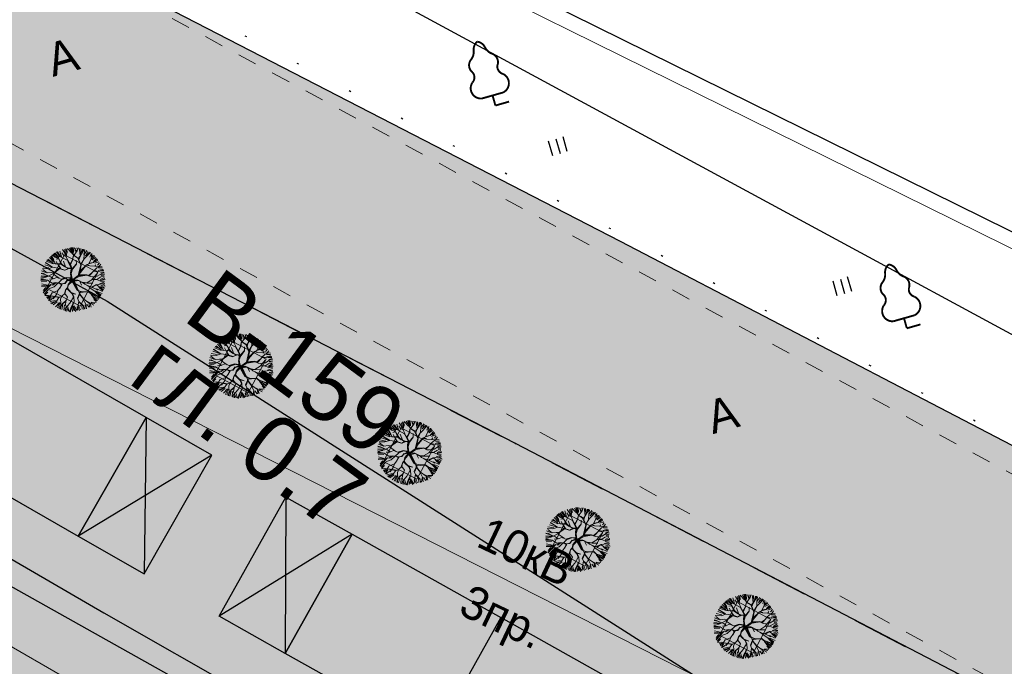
# Model space of a CAD drawing. Extents: x 4085 to 16488, y -65 to 12615.
# Tile 138 of 230: x 15203 to 15254, y 10653 to 10687. Entities that reach past the tile are written whole.
import ezdxf
from ezdxf.xclip import XClip

# ---------------------------------------------------------------- set-up
doc = ezdxf.new("R2010")
doc.units = 0
doc.header["$MEASUREMENT"] = 0
doc.header["$XCLIPFRAME"] = 0
for name, pattern in [('ACAD_ISO03W100', [30, 12, -18]), ('CONTI', [0]), ('STRIHSMALL', [1, 0.5, -0.5]), ('Д_ТРОТ_ТРУБА', [3, 1.5, -1.5]), ('ДОРОГИ_СТРОЯЩ', [9, 8, -1]), ('Контура низ откосов  Штриховая 0.1-0.5 - - - - - - -', [0.6, 0.1, -0.5]), ('РА_КОНТУРЫ', [1.5, 0, -1.5])]:
    doc.linetypes.add(name, pattern=pattern)
doc.layers.get('0').update_dxf_attribs({"color": 250, "linetype": 'CONTI'})
for name, color, linetype in [('(013) Газ', 30, 'ИК_Газопровод -------г--------'), ('(014) Водопровод', 5, 'ИК_Водопровод -------в--------'), ('(022) Возд. Линии', 7, 'Continuous'), ('(025) Дорога', 7, 'Continuous'), ('(035) Откосы', 7, 'Continuous'), ('(036) Растительность', 7, 'Continuous'), ('(037) Контуры', 7, 'Контура низ откосов  Штриховая 0.1-0.5 - - - - - - -'), ('(038) Деревья', 7, 'Continuous'), ('(040) Ограда', 7, 'Continuous'), ('PI_TTDEFAULT', 5, 'CONTI')]:
    doc.layers.add(name, color=color, linetype=linetype)
for name, color, linetype, lineweight in [('.', 7, 'Continuous', 15), ('0ZG - GOR-INCE', 5, 'Continuous', 15), ('Cayxanh1', 98, 'Continuous', 30)]:
    doc.layers.add(name, color=color, linetype=linetype, lineweight=lineweight)
doc.styles.add('BM-431', font='txt')
doc.styles.add('D-431', font='txt')
doc.styles.get("Standard").update_dxf_attribs({"font": 'times.ttf'})
doc.linetypes.add('ИК_Водопровод -------в--------', pattern='A,9,-0.6,["В",Standard,S=1.2,R=0,X=0,Y=-0.6],-1.2', length=10.8)
doc.linetypes.add('ИК_Газопровод -------г--------', pattern='A,9,-0.6,["Г",Standard,S=1.2,R=0,X=0,Y=-0.6],-1.2', length=10.8)
doc.linetypes.add('ОГРАДА_ГЛИН', pattern='A,4,["|",Standard,S=0.8,R=0,X=0,Y=-0.8],0.5,["|",Standard,S=0.8,R=0,X=0,Y=-0.8],3.5', length=8)
doc.linetypes.add('ОТКОСЫ_НЕУКР', pattern='A,0.5,["|",Standard,S=1.2,R=0,X=0,Y=-1.2],1,["|",Standard,S=0.5,R=0,X=0,Y=-0.5],0.5', length=2)

# ---------------------------------------------------------------- blocks, each defined once
blk = doc.blocks.new('wedwedwedewdewd')
at = {"layer": '.', "linetype": 'Continuous'}
h = blk.add_hatch(color=256, dxfattribs=at)
h.dxf.hatch_style = 1
h.set_gradient(color1=(255, 217, 179), color2=(255, 209, 163), one_color=1, tint=0.82, name='HEMISPHERICAL')
h.paths.add_polyline_path([(16128.663, 10756.61), (16126.663, 10756.61), (16126.663, 10760.21), (16128.663, 10760.21)])
h.paths.add_polyline_path([(16137.663, 10756.61), (16139.663, 10756.61), (16139.663, 10760.21), (16137.663, 10760.21)])
h = blk.add_hatch(color=256, dxfattribs=at)
h.dxf.hatch_style = 1
h.set_gradient(color1=(255, 127, 127), color2=(255, 133, 133), one_color=1, tint=0.76, name='HEMISPHERICAL')
h.paths.add_polyline_path([(16133.163, 10760.21), (16133.163, 10756.61), (16137.663, 10756.61), (16137.663, 10760.21)])
h.paths.add_polyline_path([(16133.163, 10760.21), (16133.163, 10756.61), (16128.663, 10756.61), (16128.663, 10760.21)])
at = {"linetype": 'Continuous'}
for points in [[(16128.663, 10756.61), (16126.663, 10756.61), (16126.663, 10760.21), (16128.663, 10760.21)], [(16133.163, 10760.21), (16133.163, 10756.61), (16128.663, 10756.61), (16128.663, 10760.21)], [(16133.163, 10760.21), (16133.163, 10756.61), (16137.663, 10756.61), (16137.663, 10760.21)], [(16137.663, 10756.61), (16139.663, 10756.61), (16139.663, 10760.21), (16137.663, 10760.21)]]:
    blk.add_lwpolyline(points, close=True, dxfattribs=at)
for points in [[(16126.663, 10760.21), (16128.663, 10756.61)], [(16128.663, 10760.21), (16126.663, 10756.61)], [(16137.663, 10760.21), (16139.663, 10756.61)], [(16139.663, 10760.21), (16137.663, 10756.61)]]:
    blk.add_lwpolyline(points, dxfattribs=at)
blk = doc.blocks.new('qwdwqdwqdwqdwqdwqdwqdwqdwqdwq')
at = {"layer": 'Cayxanh1', "lineweight": 18, "extrusion": (-1.80213e-06, 5.58366e-05, 1)}
for p, q in [((16015.087, 11063.09, 9.176), (16015.147, 11062.995, 9.176)), ((16015.25, 11063.047, 9.176), (16015.093, 11063.1, 9.175)), ((16015.139, 11063.133, 9.175), (16015.208, 11063.089, 9.176)), ((16015.253, 11063.055, 9.176), (16015.163, 11063.169, 9.175)), ((16015.177, 11063.169, 9.175), (16015.25, 11063.073, 9.176)), ((16015.25, 11063.073, 9.176), (16015.192, 11063.183, 9.175)), ((16015.272, 11063.062, 9.176), (16015.203, 11063.191, 9.175)), ((16015.238, 11063.201, 9.175), (16015.289, 11063.08, 9.176)), ((16015.273, 11063.205, 9.175), (16015.337, 11063.119, 9.175)), ((16015.308, 11063.231, 9.175), (16015.342, 11063.192, 9.175)), ((16015.345, 11063.131, 9.175), (16015.324, 11063.175, 9.175)), ((16015.326, 11062.988, 9.176), (16015.353, 11063.168, 9.175)), ((16015.353, 11063.168, 9.175), (16015.342, 11063.249, 9.175)), ((16015.377, 11063.248, 9.175), (16015.457, 11063.118, 9.175)), ((16015.485, 11063.094, 9.176), (16015.405, 11063.263, 9.175)), ((16015.454, 11063.269, 9.175), (16015.479, 11063.174, 9.175)), ((16015.473, 11063.014, 9.176), (16015.488, 11063.104, 9.176)), ((16015.485, 11063.207, 9.175), (16015.474, 11063.28, 9.175)), ((16015.488, 11063.104, 9.176), (16015.485, 11063.207, 9.175)), ((16015.486, 11063.28, 9.175), (16015.492, 11063.211, 9.175)), ((16015.488, 11063.075, 9.176), (16015.5, 11063.284, 9.175)), ((16015.554, 11063.16, 9.175), (16015.515, 11063.28, 9.175)), ((16015.558, 11063.163, 9.175), (16015.574, 11063.291, 9.175)), ((16015.608, 11063.053, 9.176), (16015.558, 11063.163, 9.175)), ((16015.604, 11063.156, 9.175), (16015.652, 11063.289, 9.175)), ((16015.605, 11063.285, 9.175), (16015.604, 11063.156, 9.175)), ((16015.612, 11063.053, 9.176), (16015.683, 11063.29, 9.175)), ((16015.708, 11063.271, 9.175), (16015.725, 11063.177, 9.175)), ((16015.774, 11063.155, 9.175), (16015.727, 11063.286, 9.175)), ((16015.781, 11063.008, 9.176), (16015.774, 11063.155, 9.175)), ((16015.776, 11063.211, 9.175), (16015.811, 11063.271, 9.175)), ((16015.777, 11063.267, 9.175), (16015.776, 11063.211, 9.175)), ((16015.778, 11063.158, 9.175), (16015.833, 11063.256, 9.175)), ((16015.781, 11063.03, 9.176), (16015.872, 11063.099, 9.176)), ((16015.784, 11063.008, 9.176), (16015.872, 11063.095, 9.176)), ((16015.867, 11063.241, 9.175), (16015.806, 11063.142, 9.175)), ((16015.866, 11063.12, 9.176), (16015.897, 11063.227, 9.175)), ((16015.872, 11063.095, 9.176), (16015.931, 11063.223, 9.175)), ((16015.914, 11063.133, 9.175), (16015.953, 11063.201, 9.175)), ((16015.914, 11063.094, 9.176), (16015.991, 11063.18, 9.175)), ((16015.949, 11063.025, 9.176), (16016.133, 11063.108, 9.176)), ((16016, 11063.089, 9.176), (16016.017, 11063.166, 9.175)), ((16016.048, 11063.05, 9.176), (16016.063, 11063.149, 9.175)), ((16016.06, 11063.033, 9.176), (16016.146, 11063.08, 9.176)), ((16015.004, 11062.793, 9.176), (16014.858, 11062.846, 9.176)), ((16015.021, 11062.822, 9.176), (16014.879, 11062.885, 9.176)), ((16015.021, 11062.825, 9.176), (16014.894, 11062.888, 9.176)), ((16015.047, 11062.825, 9.176), (16014.905, 11062.903, 9.176)), ((16015.06, 11062.836, 9.176), (16014.953, 11062.949, 9.176)), ((16015.147, 11062.926, 9.176), (16014.992, 11063.013, 9.176)), ((16015.252, 11062.82, 9.176), (16015.021, 11062.822, 9.176)), ((16015.095, 11062.891, 9.176), (16015.022, 11062.931, 9.176)), ((16015.044, 11063.039, 9.176), (16015.147, 11062.926, 9.176)), ((16015.133, 11062.986, 9.176), (16015.056, 11063.071, 9.176)), ((16015.161, 11062.891, 9.176), (16015.095, 11062.891, 9.176)), ((16015.168, 11062.894, 9.176), (16015.133, 11062.986, 9.176)), ((16015.259, 11062.824, 9.176), (16015.168, 11062.894, 9.176)), ((16015.398, 11062.732, 9.176), (16015.252, 11062.82, 9.176)), ((16015.334, 11063.014, 9.176), (16015.253, 11063.055, 9.176)), ((16015.334, 11063.021, 9.176), (16015.272, 11063.062, 9.176)), ((16015.326, 11062.988, 9.176), (16015.355, 11062.893, 9.176)), ((16015.355, 11062.923, 9.176), (16015.326, 11062.988, 9.176)), ((16015.399, 11063.017, 9.176), (16015.334, 11063.021, 9.176)), ((16015.455, 11063.006, 9.176), (16015.334, 11063.014, 9.176)), ((16015.355, 11062.893, 9.176), (16015.351, 11062.769, 9.176)), ((16015.366, 11062.761, 9.176), (16015.355, 11062.923, 9.176)), ((16015.473, 11063.014, 9.176), (16015.399, 11063.017, 9.176)), ((16015.498, 11062.845, 9.176), (16015.447, 11062.936, 9.176)), ((16015.615, 11062.877, 9.176), (16015.455, 11063.006, 9.176)), ((16015.46, 11062.698, 9.176), (16015.494, 11062.841, 9.176)), ((16015.475, 11062.694, 9.176), (16015.498, 11062.845, 9.176)), ((16015.484, 11063.024, 9.176), (16015.488, 11062.999, 9.176)), ((16015.502, 11062.98, 9.176), (16015.488, 11063.075, 9.176)), ((16015.626, 11062.881, 9.176), (16015.502, 11062.98, 9.176)), ((16015.601, 11062.903, 9.176), (16015.612, 11063.049, 9.176)), ((16015.622, 11062.888, 9.176), (16015.608, 11063.053, 9.176)), ((16015.683, 11062.605, 9.176), (16015.615, 11062.877, 9.176)), ((16015.676, 11062.712, 9.176), (16015.626, 11062.881, 9.176)), ((16015.673, 11062.738, 9.176), (16015.736, 11062.942, 9.176)), ((16015.694, 11062.704, 9.176), (16015.744, 11062.957, 9.176)), ((16015.744, 11062.957, 9.176), (16015.781, 11063.008, 9.176)), ((16015.747, 11062.946, 9.176), (16015.828, 11062.971, 9.176)), ((16015.758, 11062.968, 9.176), (16015.832, 11062.975, 9.176)), ((16015.828, 11062.971, 9.176), (16015.949, 11063.025, 9.176)), ((16015.922, 11062.736, 9.176), (16015.966, 11062.835, 9.176)), ((16015.953, 11063.029, 9.176), (16015.96, 11063.076, 9.176)), ((16015.958, 11062.783, 9.176), (16015.985, 11062.9, 9.176)), ((16015.981, 11062.908, 9.176), (16016.018, 11063.01, 9.176)), ((16015.985, 11062.9, 9.176), (16016.109, 11062.958, 9.176)), ((16015.992, 11062.923, 9.176), (16016.106, 11062.955, 9.176)), ((16016.018, 11063.01, 9.176), (16016.048, 11063.05, 9.176)), ((16016.028, 11062.75, 9.176), (16016.131, 11062.827, 9.176)), ((16016.05, 11062.681, 9.176), (16016.095, 11062.882, 9.176)), ((16016.085, 11062.973, 9.176), (16016.172, 11063.058, 9.176)), ((16016.109, 11062.958, 9.176), (16016.201, 11063.053, 9.176)), ((16016.131, 11062.827, 9.176), (16016.201, 11062.947, 9.176)), ((16016.143, 11062.995, 9.176), (16016.209, 11063.042, 9.176)), ((16016.143, 11062.987, 9.176), (16016.216, 11063.027, 9.176)), ((16016.16, 11062.742, 9.176), (16016.223, 11062.852, 9.176)), ((16016.167, 11062.946, 9.176), (16016.236, 11063.006, 9.176)), ((16016.201, 11062.947, 9.176), (16016.26, 11062.99, 9.176)), ((16016.201, 11062.903, 9.176), (16016.274, 11062.963, 9.176)), ((16016.218, 11062.89, 9.176), (16016.278, 11062.932, 9.176)), ((16016.235, 11062.86, 9.176), (16016.295, 11062.902, 9.176)), ((16016.243, 11062.786, 9.176), (16016.304, 11062.881, 9.176)), ((16016.248, 11062.753, 9.176), (16016.336, 11062.869, 9.176)), ((16016.248, 11062.753, 9.176), (16016.355, 11062.847, 9.176)), ((16014.951, 11062.566, 9.176), (16014.761, 11062.541, 9.176)), ((16014.892, 11062.588, 9.176), (16014.764, 11062.574, 9.176)), ((16014.772, 11062.589, 9.176), (16014.845, 11062.592, 9.176)), ((16014.944, 11062.581, 9.176), (16014.775, 11062.611, 9.176)), ((16014.938, 11062.613, 9.176), (16014.788, 11062.665, 9.176)), ((16014.937, 11062.643, 9.176), (16014.802, 11062.706, 9.176)), ((16014.93, 11062.742, 9.176), (16014.814, 11062.756, 9.176)), ((16014.921, 11062.665, 9.176), (16014.818, 11062.73, 9.176)), ((16014.919, 11062.753, 9.176), (16014.831, 11062.79, 9.176)), ((16015.008, 11062.776, 9.176), (16014.841, 11062.812, 9.176)), ((16015.021, 11062.752, 9.176), (16014.919, 11062.753, 9.176)), ((16015.006, 11062.591, 9.176), (16014.937, 11062.643, 9.176)), ((16015.002, 11062.591, 9.176), (16014.944, 11062.581, 9.176)), ((16015.018, 11062.749, 9.176), (16014.963, 11062.709, 9.176)), ((16015.174, 11062.543, 9.176), (16014.995, 11062.661, 9.176)), ((16015.116, 11062.657, 9.176), (16015.002, 11062.591, 9.176)), ((16015.16, 11062.671, 9.176), (16015.021, 11062.752, 9.176)), ((16015.131, 11062.668, 9.176), (16015.021, 11062.749, 9.176)), ((16015.105, 11062.594, 9.176), (16015.189, 11062.55, 9.176)), ((16015.251, 11062.641, 9.176), (16015.116, 11062.657, 9.176)), ((16015.244, 11062.652, 9.176), (16015.131, 11062.668, 9.176)), ((16015.277, 11062.652, 9.176), (16015.157, 11062.759, 9.176)), ((16015.27, 11062.644, 9.176), (16015.16, 11062.671, 9.176)), ((16015.306, 11062.568, 9.176), (16015.166, 11062.543, 9.176)), ((16015.17, 11062.532, 9.176), (16015.299, 11062.56, 9.176)), ((16015.347, 11062.644, 9.176), (16015.262, 11062.645, 9.176)), ((16015.438, 11062.688, 9.176), (16015.267, 11062.806, 9.176)), ((16015.376, 11062.659, 9.176), (16015.27, 11062.644, 9.176)), ((16015.383, 11062.659, 9.176), (16015.306, 11062.568, 9.176)), ((16015.361, 11062.655, 9.176), (16015.306, 11062.568, 9.176)), ((16015.427, 11062.688, 9.176), (16015.376, 11062.659, 9.176)), ((16015.431, 11062.673, 9.176), (16015.383, 11062.659, 9.176)), ((16015.471, 11062.684, 9.176), (16015.398, 11062.732, 9.176)), ((16015.431, 11062.673, 9.176), (16015.474, 11062.57, 9.176)), ((16015.457, 11062.647, 9.176), (16015.438, 11062.688, 9.176)), ((16015.485, 11062.555, 9.176), (16015.46, 11062.68, 9.176)), ((16015.492, 11062.567, 9.176), (16015.471, 11062.684, 9.176)), ((16015.55, 11062.486, 9.176), (16015.492, 11062.567, 9.176)), ((16015.604, 11062.442, 9.176), (16015.683, 11062.605, 9.176)), ((16015.604, 11062.442, 9.176), (16015.697, 11062.595, 9.176)), ((16015.646, 11062.485, 9.176), (16015.705, 11062.583, 9.176)), ((16015.694, 11062.697, 9.176), (16015.676, 11062.712, 9.176)), ((16015.697, 11062.595, 9.176), (16015.68, 11062.693, 9.176)), ((16015.684, 11062.716, 9.176), (16015.706, 11062.803, 9.176)), ((16015.705, 11062.595, 9.176), (16015.694, 11062.697, 9.176)), ((16015.705, 11062.635, 9.176), (16015.87, 11062.729, 9.176)), ((16015.712, 11062.613, 9.176), (16015.844, 11062.7, 9.176)), ((16015.716, 11062.595, 9.176), (16015.878, 11062.721, 9.176)), ((16015.87, 11062.729, 9.176), (16015.944, 11062.736, 9.176)), ((16015.878, 11062.721, 9.176), (16015.973, 11062.728, 9.176)), ((16015.944, 11062.736, 9.176), (16015.958, 11062.783, 9.176)), ((16015.972, 11062.542, 9.176), (16016.053, 11062.677, 9.176)), ((16015.973, 11062.728, 9.176), (16016.028, 11062.75, 9.176)), ((16015.983, 11062.542, 9.176), (16016.119, 11062.611, 9.176)), ((16016.053, 11062.677, 9.176), (16016.156, 11062.742, 9.176)), ((16016.057, 11062.703, 9.176), (16016.16, 11062.746, 9.176)), ((16016.122, 11062.497, 9.176), (16016.21, 11062.614, 9.176)), ((16016.151, 11062.508, 9.176), (16016.218, 11062.621, 9.176)), ((16016.156, 11062.742, 9.176), (16016.248, 11062.753, 9.176)), ((16016.21, 11062.614, 9.176), (16016.339, 11062.705, 9.176)), ((16016.218, 11062.614, 9.176), (16016.445, 11062.587, 9.176)), ((16016.269, 11062.743, 9.176), (16016.359, 11062.803, 9.176)), ((16016.277, 11062.679, 9.176), (16016.368, 11062.777, 9.176)), ((16016.302, 11062.593, 9.176), (16016.44, 11062.557, 9.176)), ((16016.337, 11062.653, 9.176), (16016.441, 11062.691, 9.176)), ((16016.337, 11062.648, 9.176), (16016.445, 11062.648, 9.176)), ((16016.337, 11062.618, 9.176), (16016.445, 11062.622, 9.176)), ((16016.339, 11062.705, 9.176), (16016.42, 11062.708, 9.176)), ((16016.346, 11062.713, 9.176), (16016.398, 11062.747, 9.176)), ((16014.756, 11062.49, 9.176), (16014.969, 11062.482, 9.176)), ((16014.907, 11062.42, 9.176), (16014.756, 11062.373, 9.176)), ((16014.98, 11062.482, 9.176), (16014.76, 11062.501, 9.176)), ((16014.898, 11062.387, 9.176), (16014.762, 11062.321, 9.176)), ((16014.95, 11062.471, 9.176), (16014.769, 11062.442, 9.176)), ((16014.927, 11062.28, 9.176), (16014.785, 11062.303, 9.176)), ((16014.99, 11062.482, 9.176), (16014.898, 11062.387, 9.176)), ((16015.016, 11062.342, 9.176), (16014.927, 11062.28, 9.176)), ((16015.1, 11062.371, 9.176), (16014.985, 11062.2, 9.176)), ((16015.166, 11062.543, 9.176), (16014.99, 11062.482, 9.176)), ((16015.096, 11062.378, 9.176), (16015.016, 11062.342, 9.176)), ((16015.272, 11062.304, 9.176), (16015.056, 11062.331, 9.176)), ((16015.148, 11062.532, 9.176), (16015.089, 11062.375, 9.176)), ((16015.167, 11062.528, 9.176), (16015.096, 11062.378, 9.176)), ((16015.345, 11062.311, 9.176), (16015.209, 11062.297, 9.176)), ((16015.352, 11062.307, 9.176), (16015.263, 11062.048, 9.176)), ((16015.426, 11062.413, 9.176), (16015.326, 11062.311, 9.176)), ((16015.429, 11062.41, 9.176), (16015.345, 11062.311, 9.176)), ((16015.359, 11062.311, 9.176), (16015.448, 11062.413, 9.176)), ((16015.54, 11062.456, 9.176), (16015.426, 11062.413, 9.176)), ((16015.551, 11062.442, 9.176), (16015.429, 11062.41, 9.176)), ((16015.484, 11062.358, 9.176), (16015.465, 11062.263, 9.176)), ((16015.488, 11062.34, 9.176), (16015.473, 11062.256, 9.176)), ((16015.554, 11062.445, 9.176), (16015.482, 11062.548, 9.176)), ((16015.546, 11062.471, 9.176), (16015.485, 11062.555, 9.176)), ((16015.604, 11062.442, 9.176), (16015.488, 11062.34, 9.176)), ((16015.492, 11062.354, 9.176), (16015.565, 11062.453, 9.176)), ((16015.583, 11062.445, 9.176), (16015.492, 11062.354, 9.176)), ((16015.609, 11062.441, 9.176), (16015.546, 11062.471, 9.176)), ((16015.609, 11062.441, 9.176), (16015.55, 11062.486, 9.176)), ((16015.583, 11062.416, 9.176), (16015.557, 11062.27, 9.176)), ((16015.604, 11062.442, 9.176), (16015.561, 11062.262, 9.176)), ((16015.609, 11062.379, 9.176), (16015.575, 11062.266, 9.176)), ((16015.604, 11062.442, 9.176), (16015.627, 11062.379, 9.176)), ((16015.631, 11062.463, 9.176), (16015.624, 11062.441, 9.176)), ((16015.624, 11062.441, 9.176), (16015.638, 11062.382, 9.176)), ((16015.627, 11062.379, 9.176), (16015.824, 11062.253, 9.176)), ((16015.638, 11062.382, 9.176), (16015.645, 11062.441, 9.176)), ((16015.645, 11062.441, 9.176), (16015.646, 11062.485, 9.176)), ((16015.646, 11062.452, 9.176), (16015.719, 11062.499, 9.176)), ((16015.649, 11062.438, 9.176), (16015.705, 11062.481, 9.176)), ((16015.653, 11062.43, 9.176), (16015.864, 11062.264, 9.176)), ((16015.653, 11062.412, 9.176), (16015.816, 11062.286, 9.176)), ((16015.656, 11062.375, 9.176), (16015.653, 11062.412, 9.176)), ((16015.813, 11062.272, 9.176), (16015.656, 11062.375, 9.176)), ((16015.664, 11062.423, 9.176), (16015.748, 11062.492, 9.176)), ((16015.816, 11062.286, 9.176), (16015.674, 11062.379, 9.176)), ((16015.705, 11062.481, 9.176), (16015.756, 11062.499, 9.176)), ((16015.748, 11062.492, 9.176), (16015.785, 11062.492, 9.176)), ((16015.756, 11062.499, 9.176), (16015.869, 11062.499, 9.176)), ((16015.785, 11062.492, 9.176), (16015.876, 11062.425, 9.176)), ((16015.807, 11062.481, 9.176), (16015.884, 11062.495, 9.176)), ((16015.858, 11062.499, 9.176), (16015.972, 11062.542, 9.176)), ((16015.869, 11062.499, 9.176), (16015.942, 11062.483, 9.176)), ((16015.899, 11062.498, 9.176), (16015.976, 11062.542, 9.176)), ((16015.942, 11062.483, 9.176), (16016.122, 11062.497, 9.176)), ((16015.988, 11062.281, 9.176), (16016.128, 11062.362, 9.176)), ((16016.005, 11062.483, 9.176), (16016.082, 11062.479, 9.176)), ((16016.007, 11062.278, 9.176), (16016.125, 11062.35, 9.176)), ((16016.063, 11062.49, 9.176), (16016.118, 11062.461, 9.176)), ((16016.118, 11062.461, 9.176), (16016.228, 11062.453, 9.176)), ((16016.125, 11062.35, 9.176), (16016.223, 11062.332, 9.176)), ((16016.128, 11062.362, 9.176), (16016.212, 11062.342, 9.176)), ((16016.133, 11062.501, 9.176), (16016.269, 11062.515, 9.176)), ((16016.212, 11062.342, 9.176), (16016.399, 11062.36, 9.176)), ((16016.223, 11062.332, 9.176), (16016.373, 11062.269, 9.176)), ((16016.362, 11062.257, 9.176), (16016.227, 11062.324, 9.176)), ((16016.228, 11062.453, 9.176), (16016.455, 11062.411, 9.176)), ((16016.388, 11062.374, 9.176), (16016.234, 11062.346, 9.176)), ((16016.269, 11062.515, 9.176), (16016.32, 11062.511, 9.176)), ((16016.271, 11062.455, 9.176), (16016.452, 11062.437, 9.176)), ((16016.276, 11062.528, 9.176), (16016.44, 11062.536, 9.176)), ((16016.284, 11062.33, 9.176), (16016.443, 11062.325, 9.176)), ((16016.301, 11062.433, 9.176), (16016.451, 11062.385, 9.176)), ((16016.314, 11062.468, 9.176), (16016.461, 11062.484, 9.176)), ((16016.322, 11062.304, 9.176), (16016.451, 11062.299, 9.176)), ((16016.457, 11062.367, 9.176), (16016.388, 11062.374, 9.176)), ((16016.399, 11062.36, 9.176), (16016.454, 11062.341, 9.176)), ((16016.457, 11062.356, 9.176), (16016.414, 11062.363, 9.176)), ((16014.885, 11062.269, 9.176), (16014.773, 11062.257, 9.176)), ((16014.85, 11062.215, 9.176), (16014.788, 11062.201, 9.176)), ((16014.887, 11062.215, 9.176), (16014.795, 11062.19, 9.176)), ((16014.966, 11062.204, 9.176), (16014.819, 11062.14, 9.176)), ((16014.985, 11062.2, 9.176), (16014.827, 11062.105, 9.176)), ((16014.96, 11062.222, 9.176), (16014.832, 11062.219, 9.176)), ((16015.021, 11062.115, 9.176), (16014.856, 11062.065, 9.176)), ((16014.93, 11062.072, 9.176), (16014.856, 11062.057, 9.176)), ((16014.961, 11062.161, 9.176), (16014.858, 11062.084, 9.176)), ((16014.867, 11062.043, 9.176), (16014.93, 11062.072, 9.176)), ((16014.875, 11062.028, 9.176), (16015.01, 11062.108, 9.176)), ((16015.059, 11062.236, 9.176), (16014.887, 11062.215, 9.176)), ((16015.026, 11062.083, 9.176), (16014.9, 11062.002, 9.176)), ((16015.168, 11062.103, 9.176), (16015.021, 11062.115, 9.176)), ((16015.143, 11062.217, 9.176), (16015.058, 11062.163, 9.176)), ((16015.139, 11062.221, 9.176), (16015.059, 11062.236, 9.176)), ((16015.157, 11062.049, 9.176), (16015.085, 11061.767, 9.176)), ((16015.149, 11062.052, 9.176), (16015.098, 11061.961, 9.176)), ((16015.209, 11062.297, 9.176), (16015.139, 11062.221, 9.176)), ((16015.212, 11062.07, 9.176), (16015.149, 11062.052, 9.176)), ((16015.263, 11062.048, 9.176), (16015.163, 11061.935, 9.176)), ((16015.238, 11062.158, 9.176), (16015.168, 11062.103, 9.176)), ((16015.175, 11062.1, 9.176), (16015.238, 11062.143, 9.176)), ((16015.238, 11062.143, 9.176), (16015.201, 11062.07, 9.176)), ((16015.252, 11062.154, 9.176), (16015.212, 11062.07, 9.176)), ((16015.348, 11062.201, 9.176), (16015.238, 11062.158, 9.176)), ((16015.355, 11062.194, 9.176), (16015.252, 11062.154, 9.176)), ((16015.406, 11062.208, 9.176), (16015.348, 11062.201, 9.176)), ((16015.399, 11062.186, 9.176), (16015.355, 11062.194, 9.176)), ((16015.409, 11062.098, 9.176), (16015.391, 11061.992, 9.176)), ((16015.399, 11062.208, 9.176), (16015.409, 11062.098, 9.176)), ((16015.447, 11062.241, 9.176), (16015.406, 11062.208, 9.176)), ((16015.465, 11062.263, 9.176), (16015.407, 11062.212, 9.176)), ((16015.409, 11062.084, 9.176), (16015.414, 11062.205, 9.176)), ((16015.473, 11062.256, 9.176), (16015.447, 11062.241, 9.176)), ((16015.561, 11062.262, 9.176), (16015.582, 11062.171, 9.176)), ((16015.575, 11062.167, 9.176), (16015.567, 11062.112, 9.176)), ((16015.567, 11062.112, 9.176), (16015.585, 11062.009, 9.176)), ((16015.586, 11062.156, 9.176), (16015.571, 11062.116, 9.176)), ((16015.571, 11062.116, 9.176), (16015.596, 11062.024, 9.176)), ((16015.575, 11062.266, 9.176), (16015.589, 11062.178, 9.176)), ((16015.582, 11062.171, 9.176), (16015.626, 11062.145, 9.176)), ((16015.589, 11062.178, 9.176), (16015.641, 11062.152, 9.176)), ((16015.626, 11062.145, 9.176), (16015.765, 11062.104, 9.176)), ((16015.641, 11062.152, 9.176), (16015.746, 11062.118, 9.176)), ((16015.86, 11062.143, 9.176), (16015.725, 11062.126, 9.176)), ((16015.765, 11062.118, 9.176), (16015.841, 11062.056, 9.176)), ((16015.765, 11062.104, 9.176), (16015.838, 11062.045, 9.176)), ((16015.768, 11062.118, 9.176), (16015.86, 11062.143, 9.176)), ((16015.864, 11062.264, 9.176), (16015.813, 11062.272, 9.176)), ((16015.824, 11062.253, 9.176), (16015.894, 11062.249, 9.176)), ((16015.838, 11062.045, 9.176), (16015.829, 11061.862, 9.176)), ((16015.845, 11062.052, 9.176), (16015.914, 11061.942, 9.176)), ((16015.875, 11062.264, 9.176), (16015.912, 11062.264, 9.176)), ((16015.894, 11062.249, 9.176), (16015.941, 11062.19, 9.176)), ((16015.912, 11062.264, 9.176), (16015.988, 11062.281, 9.176)), ((16015.93, 11062.242, 9.176), (16015.955, 11062.19, 9.176)), ((16015.933, 11062.242, 9.176), (16016.007, 11062.278, 9.176)), ((16015.937, 11062.187, 9.176), (16015.944, 11062.066, 9.176)), ((16015.941, 11062.19, 9.176), (16016.105, 11062.116, 9.176)), ((16015.944, 11062.066, 9.176), (16016.013, 11062.011, 9.176)), ((16015.959, 11062.066, 9.176), (16015.948, 11062.183, 9.176)), ((16015.955, 11062.19, 9.176), (16016.101, 11062.127, 9.176)), ((16016.094, 11062.113, 9.176), (16016.211, 11062.032, 9.176)), ((16016.101, 11062.127, 9.176), (16016.28, 11062.104, 9.176)), ((16016.105, 11062.116, 9.176), (16016.292, 11062.119, 9.176)), ((16016.239, 11062.042, 9.176), (16016.329, 11062.003, 9.176)), ((16016.28, 11062.104, 9.176), (16016.338, 11062.012, 9.176)), ((16016.292, 11062.119, 9.176), (16016.416, 11062.158, 9.176)), ((16016.304, 11062.102, 9.176), (16016.372, 11062.033, 9.176)), ((16016.313, 11062.145, 9.176), (16016.429, 11062.2, 9.176)), ((16016.325, 11062.111, 9.176), (16016.416, 11062.11, 9.176)), ((16016.343, 11062.244, 9.176), (16016.421, 11062.221, 9.176)), ((16016.427, 11062.239, 9.176), (16016.362, 11062.257, 9.176)), ((16016.435, 11062.25, 9.176), (16016.366, 11062.265, 9.176)), ((16016.373, 11062.269, 9.176), (16016.443, 11062.264, 9.176)), ((16015.085, 11061.997, 9.176), (16014.935, 11061.959, 9.176)), ((16015.094, 11061.984, 9.176), (16014.951, 11061.924, 9.176)), ((16015.098, 11061.961, 9.176), (16014.958, 11061.896, 9.176)), ((16015.081, 11061.924, 9.176), (16015.054, 11061.821, 9.176)), ((16015.123, 11061.997, 9.176), (16015.078, 11061.782, 9.176)), ((16015.162, 11061.902, 9.176), (16015.123, 11061.751, 9.176)), ((16015.179, 11061.837, 9.176), (16015.149, 11061.742, 9.176)), ((16015.5, 11061.852, 9.176), (16015.228, 11061.77, 9.176)), ((16015.246, 11061.777, 9.176), (16015.522, 11061.874, 9.176)), ((16015.291, 11061.876, 9.176), (16015.279, 11061.715, 9.176)), ((16015.391, 11061.992, 9.176), (16015.291, 11061.876, 9.176)), ((16015.381, 11061.797, 9.176), (16015.324, 11061.66, 9.176)), ((16015.408, 11061.893, 9.176), (16015.389, 11061.758, 9.176)), ((16015.394, 11061.999, 9.176), (16015.408, 11061.893, 9.176)), ((16015.503, 11061.852, 9.176), (16015.492, 11061.743, 9.176)), ((16015.562, 11061.918, 9.176), (16015.503, 11061.852, 9.176)), ((16015.592, 11062.017, 9.176), (16015.559, 11061.925, 9.176)), ((16015.559, 11061.925, 9.176), (16015.565, 11061.834, 9.176)), ((16015.565, 11061.834, 9.176), (16015.613, 11061.757, 9.176)), ((16015.596, 11062.024, 9.176), (16015.702, 11061.972, 9.176)), ((16015.705, 11061.848, 9.176), (16015.664, 11061.76, 9.176)), ((16015.716, 11061.851, 9.176), (16015.668, 11061.753, 9.176)), ((16015.702, 11061.972, 9.176), (16015.716, 11061.851, 9.176)), ((16015.709, 11061.881, 9.176), (16015.705, 11061.848, 9.176)), ((16015.716, 11061.851, 9.176), (16015.748, 11061.767, 9.176)), ((16015.829, 11061.862, 9.176), (16015.788, 11061.675, 9.176)), ((16015.906, 11061.927, 9.176), (16015.913, 11061.813, 9.176)), ((16015.923, 11061.656, 9.176), (16015.909, 11061.806, 9.176)), ((16015.913, 11061.813, 9.176), (16015.938, 11061.66, 9.176)), ((16015.914, 11061.942, 9.176), (16015.924, 11061.832, 9.176)), ((16015.921, 11061.832, 9.176), (16015.949, 11061.659, 9.176)), ((16015.924, 11061.832, 9.176), (16016.074, 11061.743, 9.176)), ((16015.954, 11061.845, 9.176), (16016.091, 11061.776, 9.176)), ((16015.958, 11061.786, 9.176), (16015.992, 11061.699, 9.176)), ((16015.962, 11061.785, 9.176), (16016.022, 11061.734, 9.176)), ((16016.013, 11062.011, 9.176), (16016.053, 11061.882, 9.176)), ((16016.024, 11062, 9.176), (16016.17, 11061.959, 9.176)), ((16016.031, 11062.011, 9.176), (16016.177, 11061.962, 9.176)), ((16016.044, 11061.867, 9.176), (16016.104, 11061.797, 9.176)), ((16016.053, 11061.882, 9.176), (16016.144, 11061.812, 9.176)), ((16016.066, 11061.905, 9.176), (16016.16, 11061.84, 9.176)), ((16016.135, 11061.956, 9.176), (16016.19, 11061.87, 9.176)), ((16016.177, 11061.962, 9.176), (16016.228, 11061.885, 9.176)), ((16016.209, 11062.012, 9.176), (16016.247, 11061.908, 9.176)), ((16016.211, 11062.032, 9.176), (16016.284, 11061.936, 9.176)), ((16015.228, 11061.77, 9.176), (16015.151, 11061.723, 9.176)), ((16015.261, 11061.763, 9.176), (16015.204, 11061.708, 9.176)), ((16015.265, 11061.759, 9.176), (16015.239, 11061.695, 9.176)), ((16015.279, 11061.715, 9.176), (16015.253, 11061.678, 9.176)), ((16015.312, 11061.776, 9.176), (16015.303, 11061.656, 9.176)), ((16015.463, 11061.745, 9.176), (16015.35, 11061.651, 9.176)), ((16015.492, 11061.743, 9.176), (16015.378, 11061.619, 9.176)), ((16015.403, 11061.622, 9.176), (16015.473, 11061.713, 9.176)), ((16015.492, 11061.739, 9.176), (16015.418, 11061.615, 9.176)), ((16015.519, 11061.732, 9.176), (16015.462, 11061.612, 9.176)), ((16015.579, 11061.749, 9.176), (16015.539, 11061.598, 9.176)), ((16015.613, 11061.757, 9.176), (16015.59, 11061.673, 9.176)), ((16015.59, 11061.673, 9.176), (16015.601, 11061.595, 9.176)), ((16015.616, 11061.757, 9.176), (16015.689, 11061.602, 9.176)), ((16015.621, 11061.68, 9.176), (16015.63, 11061.602, 9.176)), ((16015.668, 11061.753, 9.176), (16015.663, 11061.599, 9.176)), ((16015.686, 11061.739, 9.176), (16015.72, 11061.61, 9.176)), ((16015.725, 11061.752, 9.176), (16015.78, 11061.619, 9.176)), ((16015.748, 11061.767, 9.176), (16015.887, 11061.649, 9.176)), ((16015.788, 11061.675, 9.176), (16015.813, 11061.62, 9.176)), ((16015.819, 11061.679, 9.176), (16015.849, 11061.623, 9.176)), ((16015.833, 11061.747, 9.176), (16015.906, 11061.665, 9.176))]:
    blk.add_line(p, q, dxfattribs=at)
blk = doc.blocks.new('QWEFEWFEWFEWF')
at = {"lineweight": 0}
h = blk.add_hatch(color=103, dxfattribs=at)
h.dxf.hatch_style = 1
h.paths.add_polyline_path([(15923.366, 10361.293), (15924.366, 10361.293), (15924.366, 10360.293), (15923.366, 10360.293)])
at = {"linetype": 'Continuous', "lineweight": 0}
blk.add_lwpolyline([(15923.366, 10361.293), (15924.366, 10361.293), (15924.366, 10360.293), (15923.366, 10360.293)], close=True, dxfattribs=at)
at = {"linetype": 'Continuous'}
blk.add_blockref('qwdwqdwqdwqdwqdwqdwqdwqdwqdwq', (-91.738, -701.623), dxfattribs=at)
blk = doc.blocks.new('karagach')
at = {"const_width": 0.05}
for points in [[(-0.277, 1.346, 0.181567), (-0.156, 1.546, 0.303004)], [(0, 1.75, 0.246034), (-0.156, 1.546, 0.489079)], [(0, 1.75, -0.246034), (0.156, 1.546, -0.489079)], [(0.277, 1.346, -0.181567), (0.156, 1.546, -0.303004)], [(-0.277, 1.346, 0.430853), (-0.341, 1.004, 0.548276)], [(0.277, 1.346, -0.430853), (0.341, 1.004, -0.548276)], [(-0.42, 0.746, 0.383603), (-0.341, 1.004, 0.352912)], [(0.42, 0.746, -0.383603), (0.341, 1.004, -0.352912)], [(-0.42, 0.746, 0.626949), (-0.291, 0.275, 0.702465)], [(0.42, 0.746, -0.626949), (0.291, 0.275, -0.702465)]]:
    blk.add_lwpolyline(points, format="xyb", dxfattribs=at)
for points in [[(0, 0.275), (-0.291, 0.275)], [(0, 0), (0, 0.275)], [(0, 0.275), (0.291, 0.275)], [(0, 0), (0.375, 0)]]:
    blk.add_lwpolyline(points, dxfattribs=at)
blk.add_lwpolyline([(0, 0), (0, 0.275)])
blk = doc.blocks.new('I04020')
for p, q in [((-0.8, 0), (-0.8, 1.6)), ((0, 1.6), (0, 0)), ((0.8, 0), (0.8, 1.6))]:
    blk.add_line(p, q)
blk = doc.blocks.new('DWQDWQDWQDW')
at = {"layer": '(013) Газ', "color": 253, "elevation": -293.957, "flags": 128}
blk.add_lwpolyline([(16593.835, 8974.11), (16588.965, 8968.737), (16632.987, 8943.083), (16704.89, 8901.987), (16713.495, 8898.602), (16716.296, 8902.061), (16753.916, 8891.037), (16792.227, 8888.711), (16830.895, 8890.879), (16830.509, 8918.831)], dxfattribs=at)
at = {"layer": '(014) Водопровод', "color": 253, "elevation": -0.214, "flags": 128}
blk.add_lwpolyline([(16576.371, 8963.693), (16647.22, 8922.774), (16676.617, 8903.064), (16729.179, 8880.612), (16787.815, 8871.699), (16848.046, 8870.409), (16903.728, 8877.875), (16942.087, 8888.592), (16968.858, 8898.019), (16985.978, 8906.188), (17005.343, 8917.326), (17029.564, 8932.374), (17030.321, 8934.643)], dxfattribs=at)
at = {"layer": '(025) Дорога', "color": 253, "linetype": 'Д_ТРОТ_ТРУБА', "elevation": -0.401, "flags": 128}
blk.add_lwpolyline([(16566.957, 8968.775), (16581.36, 8962.58), (16593.925, 8956.538), (16606.683, 8949.316), (16619.49, 8941.466), (16632.352, 8933.528), (16644.738, 8925.951), (16657.888, 8918.769), (16670.947, 8911.584), (16683.912, 8904.282), (16697.343, 8897.969), (16711.112, 8892.343), (16724.922, 8887.513), (16739.107, 8883.504), (16753.619, 8880.664), (16784.587, 8877.32), (16810.589, 8875.154), (16851.882, 8872.594), (16870.905, 8873.19), (16896.328, 8876.784), (16922.735, 8884.705), (16937.645, 8890.028), (16946.155, 8892.231), (16961.101, 8897.336), (16974.974, 8903.031), (16988.476, 8909.838), (17001.443, 8917.787), (17014.223, 8926.215), (17017.813, 8929.256)], dxfattribs=at)
at = {"layer": '(035) Откосы', "color": 253, "linetype": 'ОТКОСЫ_НЕУКР', "ltscale": 1.5, "elevation": -0.617, "flags": 128}
blk.add_lwpolyline([(16558.506, 8947.924), (16570.505, 8949.724, -0.079156), (16598.803, 8943.871), (16621.184, 8930.899, 0.021945), (16680.95, 8895.047, 0.014899), (16724.032, 8878.684), (16739.453, 8875.205)], format="xyb", dxfattribs=at)
at = {"layer": '(037) Контуры', "color": 253, "linetype": 'РА_КОНТУРЫ', "elevation": -0.083, "flags": 128}
blk.add_lwpolyline([(16706.226, 8901.462), (16681.799, 8912.504), (16644.338, 8933.392), (16631.168, 8941.231), (16629.117, 8942.433), (16630.204, 8945.343), (16634.776, 8945.563)], dxfattribs=at)
at = {"layer": '(040) Ограда', "color": 253, "linetype": 'ОГРАДА_ГЛИН', "ltscale": 0.5, "elevation": -0.083, "flags": 128}
blk.add_lwpolyline([(16638.844, 8952.478), (16634.091, 8943.391), (16685.115, 8916.714), (16707.779, 8904.854)], dxfattribs=at)
at = {"color": 253, "linetype": 'STRIHSMALL'}
for points, elevation in [([(16554.285, 8974.484), (16576.406, 8964.952), (16623.021, 8939.53), (16681.325, 8905.921)], -0.309), ([(16683.383, 8910.535), (16628.149, 8942.182)], -0.108)]:
    blk.add_lwpolyline(points, dxfattribs=dict(at, elevation=elevation))
at = {"color": 253, "linetype": 'Continuous'}
for points, elevation in [([(16638.489, 8952.664), (16633.551, 8943.222), (16684.93, 8916.36), (16707.593, 8904.499)], -0.083), ([(16629.817, 8930.095), (16679.02, 8903.643)], 0.121)]:
    blk.add_lwpolyline(points, dxfattribs=dict(at, elevation=elevation))
at = {"color": 253, "linetype": 'Continuous', "elevation": -0.617}
for points in [[(16558.803, 8945.946), (16570.607, 8947.717, -0.078155), (16597.942, 8942.058), (16620.13, 8929.198, 0.021959), (16680.089, 8893.239, 0.014968), (16723.483, 8876.758), (16750.885, 8870.576), (16790.778, 8867.279), (16872.314, 8863.894), (16895.151, 8864.321), (16944.321, 8880.133), (16994.435, 8899.564), (17012.775, 8910.376), (17023.268, 8917.929)], [(16562.181, 8941.935), (16579.37, 8942.909), (16596.982, 8939.147), (16618.549, 8926.647, 0.02198), (16678.797, 8890.527, 0.015072), (16722.66, 8873.868), (16750.429, 8867.603), (16790.583, 8864.285, 0.013301), (16847.982, 8863.082), (16895.377, 8862.057), (16949.578, 8880.273, 0.046505), (16996.142, 8896.841), (17017.234, 8907.708), (17025.512, 8912.472)]]:
    blk.add_lwpolyline(points, format="xyb", dxfattribs=at)
at = {"layer": 'PI_TTDEFAULT', "color": 253}
blk.add_point((16657.888, 8918.769, -0.266), dxfattribs=at)
at = {"layer": '(036) Растительность', "color": 253, "linetype": 'Continuous', "extrusion": (-0.010635, -0.002758, 0.99994), "xscale": 0.25, "yscale": 0.25, "zscale": 0.25, "rotation": 14.53837778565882}
for p in [(16655.175, 8925.043, -495.725), (16662.584, 8921.179, -495.793)]:
    blk.add_blockref('I04020', p, dxfattribs=at)
at = {"layer": '(038) Деревья', "color": 253, "linetype": 'Continuous', "extrusion": (-0.010635, -0.002758, 0.99994), "rotation": 14.53837778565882}
for p in [(16653.503, 8926.349, -495.708), (16664.206, 8920.228, -495.805)]:
    blk.add_blockref('karagach', p, dxfattribs=at)
at = {"layer": '(014) Водопровод', "color": 253, "linetype": 'Continuous', "extrusion": (-0.008693, 0.006719, 0.99994), "style": 'D-431'}
for s, p in [('В-159', (16648.531, 8923.027, -85.011)), ('гл. 0.7', (16647.048, 8921.405, -85.011))]:
    blk.add_text(s, height=1.75, rotation=322.3009, dxfattribs=at).set_placement(p)
at = {"layer": '(022) Возд. Линии', "color": 253, "extrusion": (-0.009812, 0.004942, 0.99994), "style": 'BM-431'}
for s, p in [('10кВ', (16655.957, 8916.803, -119.269)), ('3пр.', (16655.443, 8915.033, -119.269))]:
    blk.add_text(s, height=0.875, rotation=333.2668, dxfattribs=at).set_placement(p)
at = {"layer": '(025) Дорога', "color": 253, "linetype": 'ДОРОГИ_СТРОЯЩ', "extrusion": (-0.010635, -0.002758, 0.99994), "style": 'BM-431'}
for p in [(16641.861, 8927.376, -495.587), (16659.026, 8917.558, -495.743)]:
    blk.add_text('A', height=0.875, rotation=14.5384, dxfattribs=at).set_placement(p)
blk = doc.blocks.new('A$C10aa157c')
at = {"layer": '.', "linetype": 'Continuous', "lineweight": 30}
h = blk.add_hatch(color=250, dxfattribs=at)
h.dxf.hatch_style = 1
h.set_gradient(color1=(51, 51, 51), color2=(51, 51, 51), one_color=1, tint=0.2)
h.paths.add_polyline_path([(126.356, 68.21), (126.356, 60.145), (119.19, 53.78), (110.365, 45.941), (106.848, 42.816), (94.268, 34.092), (81.491, 25.841), (68.153, 18.719), (54.417, 12.7), (39.595, 7.246), (31.139, 4.844), (16.358, -0.828), (-9.856, -9.365), (-35.188, -13.554), (-54.191, -14.596), (-95.533, -13.005), (-121.579, -11.449), (-152.617, -8.833), (-167.191, -6.334), (-181.467, -2.659), (-195.386, 1.846), (-209.283, 7.147), (-222.859, 13.144), (-235.991, 20.14), (-249.215, 27.017), (-262.53, 33.888), (-275.09, 41.172), (-288.134, 48.807), (-301.122, 56.354), (-314.046, 63.275), (-326.75, 69.021), (-341.293, 74.876), (-369.094, 86.069), (-366.853, 91.634), (-339.053, 80.442), (-324.392, 74.54), (-311.391, 68.659), (-298.198, 61.594), (-285.112, 53.99), (-272.069, 46.357), (-259.647, 39.152), (-246.455, 32.344), (-233.197, 25.449), (-220.232, 18.543), (-207, 12.698), (-193.392, 7.507), (-179.793, 3.106), (-165.934, -0.462), (-151.857, -2.875), (-121.148, -5.464), (-95.239, -7.012), (-54.24, -8.59), (-35.844, -7.581), (-11.282, -3.52), (14.353, 4.83), (29.241, 10.542), (37.737, 12.955), (52.175, 18.269), (65.532, 24.121), (78.446, 31.016), (90.93, 39.078), (103.132, 47.541), (106.381, 50.427), (115.206, 58.266), (120.356, 62.841), (120.356, 68.21)])
at = {"layer": '.', "linetype": 'Continuous', "lineweight": 50}
h = blk.add_hatch(color=4, dxfattribs=at)
h.dxf.hatch_style = 1
h.set_gradient(color1=(0, 255, 255), color2=(0, 255, 255), one_color=1, tint=0.5)
edge = h.paths.add_edge_path()
edge.add_line((117.432, 25.846), (111.286, 22.042))
edge.add_line((111.286, 22.042), (90.494, 10.574))
edge.add_line((90.494, 10.574), (88.238, 9.588))
edge.add_line((88.238, 9.588), (6.164, -19.956))
edge.add_arc((-27.705, 74.133), 100, 270.31282, 289.79722, ccw=False)
edge.add_line((-27.16, -25.865), (-114.585, -26.342))
edge.add_line((-114.585, -26.342), (-131.804, -25.518))
edge.add_line((-131.804, -25.518), (-156.251, -23.98))
edge.add_line((-156.251, -23.98), (-183.781, -18.46))
edge.add_line((-183.781, -18.46), (-197.473, -14.025))
edge.add_line((-197.473, -14.025), (-226.988, -3.258))
edge.add_line((-226.988, -3.258), (-229.32, -2.228))
edge.add_line((-229.32, -2.228), (-266.013, 18.334))
edge.add_line((-266.013, 18.334), (-302.414, 39.41))
edge.add_line((-302.414, 39.41), (-311.265, 44.055))
edge.add_arc((-5824.954, -31255.549), 31781.535, 80.0093678, 80.0407724)
edge.add_arc((-344.296, -73.224), 121.339, 82.48261, 104.78498)
edge.add_line((-375.261, 44.098), (-422.147, 28.598))
edge.add_line((-422.147, 28.598), (-424.88, 34.73))
edge.add_line((-424.88, 34.73), (-369.907, 51.636))
edge.add_arc((-345.372, -51.173), 105.696, 80.20077, 103.4225, ccw=False)
edge.add_line((-327.383, 52.981), (-309.305, 49.802))
edge.add_line((-309.305, 49.802), (-299.516, 44.665))
edge.add_line((-299.516, 44.665), (-263.043, 23.547))
edge.add_line((-263.043, 23.547), (-226.636, 3.145))
edge.add_line((-226.636, 3.145), (-224.746, 2.311))
edge.add_line((-224.746, 2.311), (-195.52, -8.351))
edge.add_line((-195.52, -8.351), (-182.262, -12.645))
edge.add_line((-182.262, -12.645), (-155.47, -18.018))
edge.add_line((-155.47, -18.018), (-131.472, -19.527))
edge.add_line((-131.472, -19.527), (-114.458, -20.342))
edge.add_line((-114.458, -20.342), (-27.192, -19.865))
edge.add_arc((-27.705, 74.133), 94, 270.31282, 289.79722)
edge.add_line((4.132, -14.311), (86.017, 15.165))
edge.add_line((86.017, 15.165), (87.837, 15.961))
edge.add_line((87.837, 15.961), (108.256, 27.223))
edge.add_line((108.256, 27.223), (115.265, 31.561))
edge.add_line((115.265, 31.561), (117.432, 25.846))
at = {"linetype": 'Continuous'}
h = blk.add_hatch(color=256, dxfattribs=at)
h.dxf.hatch_style = 1
h.set_gradient(color1=(196, 196, 196), color2=(179, 179, 179), one_color=1, tint=0.7, name='SPHERICAL')
edge = h.paths.add_edge_path()
edge.add_line((-329.694, -123.896), (-413.512, -4.999))
edge.add_line((-413.512, -4.999), (-355.789, 33.285))
edge.add_line((-355.789, 33.285), (-335.031, 75.586))
edge.add_line((-335.031, 75.586), (-290.266, 52.298))
edge.add_arc((-35.221, 435.711), 460.493, 236.3683, 253.19615)
edge.add_arc((23.167, 1743.611), 1759.185, 263.750088, 266.824743)
edge.add_line((-74.275, -12.874), (-37.809, -12.382))
edge.add_line((-37.809, -12.382), (-8.682, -7.259))
edge.add_line((-8.682, -7.259), (21.713, 1.674))
edge.add_line((21.713, 1.674), (73.828, 22.106))
edge.add_line((73.828, 22.106), (122.41, 60.653))
edge.add_line((122.41, 60.653), (125.275, 27.755))
edge.add_line((125.275, 27.755), (114.748, 2.379))
edge.add_line((114.748, 2.379), (116.662, -0.024))
edge.add_line((116.662, -0.024), (116.289, -3.732))
edge.add_line((116.289, -3.732), (111.258, -27.657))
edge.add_line((111.258, -27.657), (112.86, -27.925))
edge.add_line((112.86, -27.925), (106.102, -65.586))
edge.add_line((106.102, -65.586), (101.28, -90.48))
edge.add_line((101.28, -90.48), (98.815, -96.135))
edge.add_line((98.815, -96.135), (53.135, -97.305))
edge.add_line((53.135, -97.305), (30.09, -97.895))
edge.add_line((30.09, -97.895), (12.287, -98.298))
edge.add_line((12.287, -98.298), (-62.519, -99.993))
edge.add_line((-62.519, -99.993), (-93.467, -101.178))
edge.add_line((-93.467, -101.178), (-93.735, -109.893))
edge.add_line((-93.735, -109.893), (-152.913, -112.218))
edge.add_line((-152.913, -112.218), (-153.086, -120.274))
edge.add_line((-153.086, -120.274), (-196.615, -120.664))
edge.add_line((-196.615, -120.664), (-196.01, -100.254))
edge.add_line((-196.01, -100.254), (-236.883, -97.895))
edge.add_line((-236.883, -97.895), (-266.604, -99.724))
edge.add_line((-266.604, -99.724), (-280.852, -100.756))
edge.add_line((-280.852, -100.756), (-292.755, -102.679))
edge.add_line((-292.755, -102.679), (-308.616, -109.596))
edge.add_line((-308.616, -109.596), (-329.694, -123.896))
at = {"linetype": 'Continuous', "elevation": -1.621}
for points in [[(-195.386, 1.846), (-209.283, 7.147), (-222.859, 13.144), (-235.991, 20.14), (-249.215, 27.017), (-262.53, 33.888), (-275.09, 41.172), (-288.134, 48.807)], [(-285.112, 53.99), (-272.069, 46.357), (-259.647, 39.152), (-246.455, 32.344), (-233.197, 25.449), (-220.232, 18.543), (-207, 12.698), (-193.392, 7.507)]]:
    blk.add_lwpolyline(points, dxfattribs=at)
at = {"color": 7, "linetype": 'ACAD_ISO03W100', "ltscale": 0.2, "true_color": 0xffffff, "const_width": 0.2, "elevation": -1.621}
blk.add_lwpolyline([(-367.973, 88.851), (-340.173, 77.659), (-325.571, 71.78), (-312.719, 65.967), (-299.66, 58.974), (-286.623, 51.399), (-273.58, 43.765), (-261.089, 36.52), (-247.835, 29.681), (-234.594, 22.795), (-221.546, 15.843), (-208.142, 9.923), (-194.389, 4.676), (-180.63, 0.224), (-166.563, -3.398), (-152.237, -5.854), (-121.363, -8.457), (-95.386, -10.009), (-54.216, -11.593), (-35.516, -10.568), (-10.569, -6.442)], dxfattribs=at)
at = {"linetype": 'Continuous', "lineweight": 30}
blk.add_lwpolyline([(-424.88, 34.73), (-369.907, 51.636, -0.101672), (-327.383, 52.981), (-309.305, 49.802), (-299.516, 44.665), (-263.043, 23.547), (-226.636, 3.145), (-224.746, 2.311), (-195.52, -8.351), (-182.262, -12.645), (-155.47, -18.018), (-131.472, -19.527), (-114.458, -20.342), (-27.192, -19.865, 0.085222)], format="xyb", dxfattribs=at)
at = {"linetype": 'Continuous'}
for name, p, rotation in [('wedwedwedewdewd', (-19610.333, -1287.637, -33.461), 330.194082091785), ('QWEFEWFEWFEWF', (-19186.654, -1621.301, -19.452), 331.9405921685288), ('QWEFEWFEWFEWF', (-19182.223, -1623.581, -21.073), 331.9405921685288), ('QWEFEWFEWFEWF', (-19177.777, -1625.861, -22.694), 331.9405921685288), ('wedwedwedewdewd', (-19583.679, -1478.987, -33.461), 330.7386899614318), ('QWEFEWFEWFEWF', (-19173.348, -1628.149, -24.315), 331.9405921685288), ('QWEFEWFEWFEWF', (-19168.918, -1630.437, -25.936), 331.9405921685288)]:
    blk.add_blockref(name, p, dxfattribs=dict(at, rotation=rotation))
at = {"layer": '0ZG - GOR-INCE', "linetype": 'Continuous', "rotation": 1.343740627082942}
blk.add_blockref('DWQDWQDWQDW', (-16693.372, -9279.936, -1.22), dxfattribs=at)

msp = doc.modelspace()

# ---------------------------------------------------------------- block references
at = {"linetype": 'Continuous'}
ref = msp.add_blockref('A$C10aa157c', (15727.089, 10610.846, 2.268), dxfattribs=dict(at, xscale=2, yscale=2, zscale=2))
XClip(ref).set_block_clipping_path([(-373.794434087, 108.5221690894), (-301.8282399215, 93.3350241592), (-251.5703695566, 64.2554686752), (-207.654540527, 33.6758720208), (-104.2532370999, 13.9690799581), (9.4882953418, 20.6982215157), (110.1840137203, 64.198227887), (135.5661904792, 19.4677583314), (74.741036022, -7.2786312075), (26.9902694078, -25.761868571), (-4.0754597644, -35.3463755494), (-88.6139293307, -37.2294086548), (-152.8418739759, -36.1397910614), (-192.3131233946, -27.415677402), (-222.2923186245, -17.3547389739), (-278.1502265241, 12.6686452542), (-296.1702662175, 12.3849432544), (-338.797385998, -11.849717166), (-373.794434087, 37.8738306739)])

doc.saveas('drawing.dxf')
